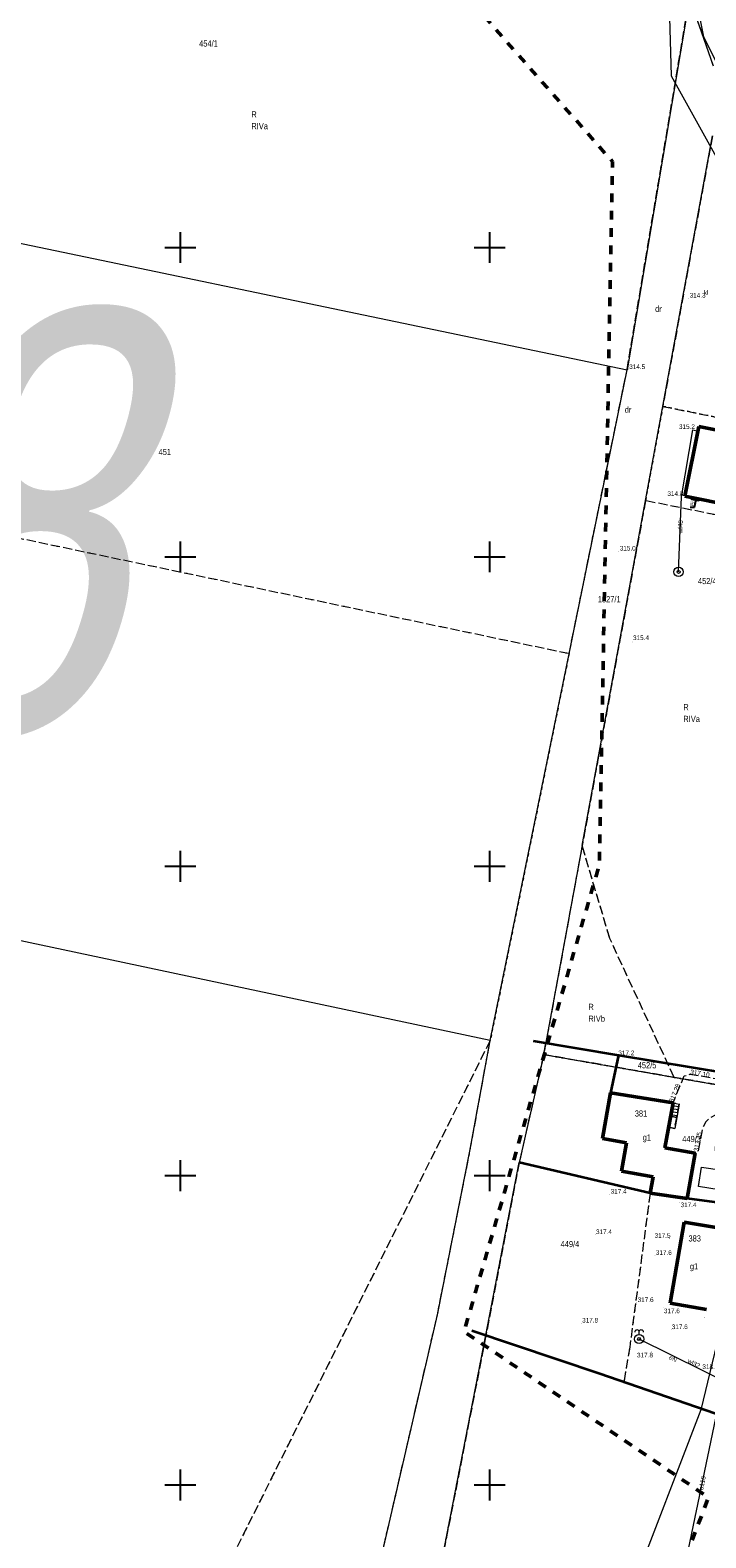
# Model space of a CAD drawing. Header units: metres. Extents: x 7523615 to 7533948, y 5492686 to 5502120.
# Tile 187 of 256: x 7531176 to 7531285, y 5496791 to 5497035. Entities that reach past the tile are written whole.
import ezdxf
from ezdxf.enums import TextEntityAlignment as Align

# ---------------------------------------------------------------- set-up
doc = ezdxf.new("R2010")
doc.units = ezdxf.units.M
for name, pattern in [('1.4_1.4', [2.8, 1.4, -1.4]), ('1.5_0.5', [2, 1.5, -0.5]), ('219-500', [0]), ('egkk-500', [2, 1.5, -0.5]), ('egug-500', [1, 0.5, -0.5])]:
    doc.linetypes.add(name, pattern=pattern)
doc.layers.get('0').update_dxf_attribs({"color": 2, "lineweight": 5})
doc.styles.get("Standard").update_dxf_attribs({"font": 'Working1250', "width": 0.75})
doc.linetypes.add('902-500', pattern='A,3.75,0,[1,ksztalty.shx,S=0.5,R=0,X=0,Y=0],3.75', length=7.5)

# ---------------------------------------------------------------- blocks, each defined once
blk = doc.blocks.new('203')
at = {"linetype": 'Continuous', "lineweight": 0}
h = blk.add_hatch(color=0, dxfattribs=at)
edge = h.paths.add_edge_path()
edge.add_arc((0, 0), 0.045, 0, 360)
blk = doc.blocks.new('PW01')
at = {"linetype": 'Continuous', "lineweight": 13}
h = blk.add_hatch(color=0, dxfattribs=at)
edge = h.paths.add_edge_path()
edge.add_arc((0, 0), 0.045, 0, 360)
blk = doc.blocks.new('US13')
at = {"color": 0, "linetype": 'Continuous', "lineweight": 13}
for radius in [0.75, 0.25]:
    blk.add_circle((0, 0), radius, dxfattribs=at)
blk = doc.blocks.new('US14')
at = {"color": 0, "linetype": 'Continuous', "lineweight": 13}
blk.add_line((0, 0.75), (0, 1.25), dxfattribs=at)
for radius in [0.75, 0.25]:
    blk.add_circle((0, 0), radius, dxfattribs=at)
for centre, start, end in [((-0.338, 1.089), 25.501, 180), ((0.339, 1.089), 360, 154.598)]:
    blk.add_arc(centre, 0.375, start, end, dxfattribs=at)
blk = doc.blocks.new('RAMKA500K')
at = {"color": 0}
for p, q in [((0, 247.5), (0, 250)), ((0, 250), (2.5, 250)), ((47.5, 250), (52.5, 250)), ((50, 247.5), (50, 250)), ((397.5, 250), (400, 250)), ((400, 247.5), (400, 250)), ((0, 197.5), (0, 202.5)), ((50, 197.5), (50, 202.5)), ((400, 197.5), (400, 202.5)), ((0, 200), (2.5, 200)), ((47.5, 200), (52.5, 200)), ((397.5, 200), (400, 200)), ((0, 147.5), (0, 152.5)), ((50, 147.5), (50, 152.5)), ((400, 147.5), (400, 152.5)), ((0, 150), (2.5, 150)), ((47.5, 150), (52.5, 150)), ((397.5, 150), (400, 150)), ((0, 97.5), (0, 102.5)), ((50, 97.5), (50, 102.5)), ((400, 97.5), (400, 102.5)), ((0, 100), (2.5, 100)), ((47.5, 100), (52.5, 100)), ((397.5, 100), (400, 100)), ((0, 47.5), (0, 52.5)), ((50, 47.5), (50, 52.5)), ((400, 47.5), (400, 52.5)), ((0, 50), (2.5, 50)), ((47.5, 50), (52.5, 50)), ((397.5, 50), (400, 50)), ((0, 0), (0, 2.5)), ((50, 0), (50, 2.5)), ((400, 0), (400, 2.5)), ((0, 0), (2.5, 0)), ((47.5, 0), (52.5, 0)), ((397.5, 0), (400, 0))]:
    blk.add_line(p, q, dxfattribs=at)

msp = doc.modelspace()

# ---------------------------------------------------------------- linework, layer by layer
at = {"layer": '217-kontur klasyfikacyjny', "color": 7, "linetype": 'egkk-500', "lineweight": 18, "flags": 128}
for points in [[(7531272.21, 5496980.25), (7531282.31, 5497040.35)], [(7531286.01, 5497018.03), (7531277.99, 5496974.32)], [(7531262.85, 5496934.39), (7531272.21, 5496980.25)], [(7531277.99, 5496974.32), (7531288.28, 5496972.23)], [(7531136, 5496960.99), (7531262.85, 5496934.39)], [(7531275.19, 5496959.08), (7531264.95, 5496903.34)], [(7531300.3, 5496953.99), (7531275.19, 5496959.08)], [(7531264.95, 5496903.34), (7531259.1, 5496871.53)], [(7531269.41, 5496888.34), (7531264.95, 5496903.34)], [(7531279.83, 5496865.88), (7531269.41, 5496888.34)], [(7531250.08, 5496871.82), (7531207.69, 5496787.03)], [(7531246.81, 5496853.95), (7531250.08, 5496871.82)], [(7531259.1, 5496871.53), (7531258.73, 5496869.56)], [(7531258.73, 5496869.56), (7531254.78, 5496852.14)], [(7531279.83, 5496865.88), (7531258.73, 5496869.56)], [(7531286.82, 5496864.66), (7531279.83, 5496865.88)], [(7531241.55, 5496827.51), (7531246.81, 5496853.95)], [(7531254.78, 5496852.14), (7531249.39, 5496824.2)], [(7531254.78, 5496852.14), (7531275.94, 5496847.15)], [(7531275.94, 5496847.15), (7531272.64, 5496822.27)], [(7531227.92, 5496768.66), (7531241.55, 5496827.51)], [(7531249.39, 5496824.2), (7531237.95, 5496765.6)], [(7531272.64, 5496822.27), (7531271.7, 5496816.67)], [(7531271.7, 5496816.67), (7531290.06, 5496810.31)]]:
    msp.add_lwpolyline(points, dxfattribs=at)
at = {"layer": '218-kontur użytku gruntowego', "color": 7, "linetype": 'egug-500', "lineweight": 18, "flags": 128}
for points in [[(7531272.21, 5496980.25), (7531282.31, 5497040.35)], [(7531282.31, 5497040.35), (7531286.13, 5497029.35)], [(7531286.01, 5497018.03), (7531277.99, 5496974.32)], [(7531262.85, 5496934.39), (7531272.21, 5496980.25)], [(7531277.99, 5496974.32), (7531275.19, 5496959.08)], [(7531288.28, 5496972.23), (7531277.99, 5496974.32)], [(7531136, 5496960.99), (7531262.85, 5496934.39)], [(7531275.19, 5496959.08), (7531264.95, 5496903.34)], [(7531300.3, 5496953.99), (7531275.19, 5496959.08)], [(7531262.85, 5496934.39), (7531254.27, 5496892.34)], [(7531264.95, 5496903.34), (7531259.1, 5496871.53)], [(7531269.41, 5496888.34), (7531264.95, 5496903.34)], [(7531254.27, 5496892.34), (7531250.08, 5496871.82)], [(7531279.83, 5496865.88), (7531269.41, 5496888.34)], [(7531250.08, 5496871.82), (7531207.69, 5496787.03)], [(7531246.81, 5496853.95), (7531250.08, 5496871.82)], [(7531259.1, 5496871.53), (7531258.73, 5496869.56)], [(7531258.73, 5496869.56), (7531254.78, 5496852.14)], [(7531258.73, 5496869.56), (7531279.83, 5496865.88)], [(7531279.83, 5496865.88), (7531286.82, 5496864.66)], [(7531241.55, 5496827.51), (7531246.81, 5496853.95)], [(7531249.39, 5496824.2), (7531254.78, 5496852.14)], [(7531254.78, 5496852.14), (7531275.94, 5496847.15)], [(7531275.94, 5496847.15), (7531272.64, 5496822.27)], [(7531227.92, 5496768.66), (7531241.55, 5496827.51)], [(7531237.95, 5496765.6), (7531249.39, 5496824.2)], [(7531272.64, 5496822.27), (7531271.7, 5496816.67)], [(7531271.7, 5496816.67), (7531290.06, 5496810.31)]]:
    msp.add_lwpolyline(points, dxfattribs=at)
at = {"layer": '219-działka ewidencyjna', "color": 3, "linetype": '219-500', "lineweight": 18, "flags": 128}
for points in [[(7531282.31, 5497040.35), (7531272.21, 5496980.25)], [(7531282.31, 5497040.35), (7531286.13, 5497029.35)], [(7531264.95, 5496903.34), (7531286.01, 5497018.03)], [(7531138.34, 5497008.13), (7531272.21, 5496980.25)], [(7531250.08, 5496871.82), (7531272.21, 5496980.25)], [(7531264.95, 5496903.34), (7531259.1, 5496871.53)], [(7531250.08, 5496871.82), (7531131.98, 5496896.91)], [(7531246.81, 5496853.95), (7531250.08, 5496871.82)], [(7531258.73, 5496869.56), (7531259.1, 5496871.53)], [(7531259.1, 5496871.53), (7531310.8, 5496862.84)], [(7531258.73, 5496869.56), (7531254.78, 5496852.14)], [(7531258.73, 5496869.56), (7531286.82, 5496864.66)], [(7531241.55, 5496827.51), (7531246.81, 5496853.95)], [(7531249.39, 5496824.2), (7531254.78, 5496852.14)], [(7531254.78, 5496852.14), (7531275.94, 5496847.15)], [(7531275.94, 5496847.15), (7531281.92, 5496846.32)], [(7531281.92, 5496846.32), (7531291.55, 5496844.98)], [(7531227.92, 5496768.66), (7531241.55, 5496827.51)], [(7531237.95, 5496765.6), (7531249.39, 5496824.2)], [(7531249.39, 5496824.2), (7531267.81, 5496818.02)], [(7531267.81, 5496818.02), (7531309.97, 5496803.41)]]:
    msp.add_lwpolyline(points, dxfattribs=at)
at = {"layer": '312-budynek ewidencyjny', "color": 7, "linetype": 'CONTINUOUS', "lineweight": 50, "flags": 128}
for points in [[(7531281.56, 5496959.83), (7531283.84, 5496971.09)], [(7531283.84, 5496971.09), (7531291.58, 5496969.52)], [(7531289.3, 5496958.26), (7531281.56, 5496959.83)], [(7531268.24, 5496855.98), (7531269.56, 5496863.35)], [(7531269.56, 5496863.35), (7531279.64, 5496861.75)], [(7531279.64, 5496861.75), (7531278.34, 5496854.51)], [(7531272.13, 5496855.28), (7531268.24, 5496855.98)], [(7531271.31, 5496850.72), (7531272.13, 5496855.28)], [(7531278.34, 5496854.51), (7531283.23, 5496853.63)], [(7531283.23, 5496853.63), (7531281.92, 5496846.32)], [(7531276.42, 5496849.8), (7531271.31, 5496850.72)], [(7531275.94, 5496847.15), (7531276.42, 5496849.8)], [(7531281.92, 5496846.32), (7531275.94, 5496847.15)], [(7531279.2, 5496829.36), (7531281.42, 5496842.47)], [(7531281.42, 5496842.47), (7531287.29, 5496841.48)], [(7531285.07, 5496828.37), (7531279.2, 5496829.36)]]:
    msp.add_lwpolyline(points, dxfattribs=at)
at = {"layer": '352-schody', "color": 7, "linetype": 'CONTINUOUS', "lineweight": 18, "flags": 128}
for points in [[(7531279.64, 5496861.75), (7531280.63, 5496861.57), (7531280.24, 5496859.4), (7531279.25, 5496859.58)], [(7531279.64, 5496861.75), (7531280.63, 5496861.57), (7531280.24, 5496859.4), (7531279.25, 5496859.58)], [(7531279.25, 5496859.58), (7531280.24, 5496859.4), (7531279.92, 5496857.63), (7531278.93, 5496857.81)], [(7531279.25, 5496859.58), (7531280.24, 5496859.4), (7531279.92, 5496857.63), (7531278.93, 5496857.81)]]:
    msp.add_lwpolyline(points, close=True, dxfattribs=at)
for points in [[(7531280.37, 5496860.14), (7531279.38, 5496860.32)], [(7531280.46, 5496860.63), (7531279.47, 5496860.81)], [(7531280.55, 5496861.12), (7531279.56, 5496861.3)], [(7531280.28, 5496859.65), (7531279.29, 5496859.82)]]:
    msp.add_lwpolyline(points, dxfattribs=at)
at = {"layer": 'inna budowla', "color": 7, "linetype": 'CONTINUOUS', "lineweight": 18, "flags": 128}
for points in [[(7531282.69, 5496959.6), (7531283.83, 5496959.37), (7531283.75, 5496958.99), (7531282.61, 5496959.22)], [(7531284.25, 5496851.39), (7531287.61, 5496850.86), (7531287.11, 5496847.72), (7531283.75, 5496848.25)]]:
    msp.add_lwpolyline(points, close=True, dxfattribs=at)
at = {"layer": 'inna budowla-Atr17', "color": 7, "flags": 128}
msp.add_lwpolyline([(7531283.31, 5496959.22), (7531283.08, 5496957.96), (7531282.44, 5496957.96)], dxfattribs=at)
at = {"layer": 'jezdnia', "color": 7, "linetype": '1.5_0.5', "lineweight": 18, "flags": 128}
msp.add_lwpolyline([(7531311.58, 5496861.56), (7531311.51, 5496856.45), (7531306.72, 5496858.33), (7531306.28, 5496858.67), (7531302.16, 5496858.98), (7531300.77, 5496859.09), (7531297.73, 5496859.34), (7531289.63, 5496859.95), (7531287.58, 5496859.99), (7531286.59, 5496859.83), (7531285.66, 5496859.36), (7531284.95, 5496858.71), (7531284.44, 5496857.8), (7531283.69, 5496853.86), (7531283.23, 5496853.63), (7531278.34, 5496854.51), (7531278.93, 5496857.81), (7531279.92, 5496857.63), (7531280.24, 5496859.4), (7531280.63, 5496861.57), (7531279.64, 5496861.75), (7531281.46, 5496866.1), (7531282.38, 5496866.42), (7531289.02, 5496865.26)], close=True, dxfattribs=at)
at = {"layer": 'ogrodzenie trwałe', "color": 7, "linetype": '902-500', "lineweight": 35, "flags": 128}
for points in [[(7531257.03, 5496871.78), (7531270.8, 5496869.46), (7531269.56, 5496863.35)], [(7531270.8, 5496869.46), (7531311.94, 5496862.68)], [(7531275.94, 5496847.15), (7531254.78, 5496852.14)], [(7531311.28, 5496831.52), (7531311.66, 5496841.94), (7531291.55, 5496844.98), (7531281.92, 5496846.32)], [(7531247.14, 5496824.96), (7531267.81, 5496818.02), (7531309.85, 5496803.52), (7531310.58, 5496808.02), (7531311.07, 5496825.93)]]:
    msp.add_lwpolyline(points, dxfattribs=at)
at = {"layer": 'przewód elektroenergetyczny podziemny', "color": 7, "linetype": 'CONTINUOUS', "lineweight": 18, "flags": 128}
msp.add_lwpolyline([(7531300.1, 5496815.82), (7531300, 5496814.82), (7531289.72, 5496815.85), (7531274.16, 5496823.59)], dxfattribs=at)
at = {"layer": 'przewód gazowy', "color": 7, "linetype": 'CONTINUOUS', "lineweight": 18, "flags": 128}
for points in [[(7531279.9, 5497060.72), (7531278.58, 5497054.17), (7531279.35, 5497027.73), (7531290.13, 5497008.36), (7531299.23, 5496996.7)], [(7531299.23, 5496996.7), (7531300.58, 5496991.09), (7531296.89, 5496964.04), (7531294.42, 5496944.17), (7531290.2, 5496917.11), (7531290.01, 5496903.84), (7531287.51, 5496885.28), (7531287.3, 5496864.12), (7531286.48, 5496854.43), (7531286.84, 5496847.79), (7531289.83, 5496842.28), (7531288.9, 5496831.82), (7531284.16, 5496812.16), (7531272.87, 5496782.85), (7531267.99, 5496767.95), (7531254.22, 5496718.5)]]:
    msp.add_lwpolyline(points, dxfattribs=at)
at = {"layer": 'przewód wodociągowy', "color": 7, "linetype": 'CONTINUOUS', "lineweight": 18, "flags": 128}
for points in [[(7531280.54, 5496947.57), (7531281.02, 5496959.71), (7531282.85, 5496970.51), (7531283.69, 5496970.34)], [(7531246.29, 5496678.83), (7531251.96, 5496692.76), (7531261.19, 5496714.26), (7531275.7, 5496749.1), (7531281.59, 5496787.03), (7531287.11, 5496813.4), (7531292.82, 5496870.11), (7531293.85, 5496869.86), (7531304.7, 5496867.89), (7531339.78, 5496861.81), (7531340.1, 5496861.68)], [(7531300.08, 5496815.82), (7531299.96, 5496814.87), (7531289.74, 5496815.88), (7531274.16, 5496823.59)]]:
    msp.add_lwpolyline(points, dxfattribs=at)
at = {"layer": 'rów przydrożny (poligon)', "color": 7, "linetype": 'CONTINUOUS', "lineweight": 18, "flags": 128}
msp.add_lwpolyline([(7531280.96, 5497052.58), (7531284.91, 5497052.76), (7531288.2, 5497035.6), (7531294.1, 5497022.28), (7531298.59, 5497011.57), (7531305.04, 5496999.78), (7531304.1, 5496999.22), (7531297.5, 5497011.13), (7531291.16, 5497020.89), (7531284.61, 5497034.06)], close=True, dxfattribs=at)
at = {"layer": 'Zakres', "color": 5, "linetype": '1.4_1.4', "lineweight": 50, "flags": 128}
msp.add_lwpolyline([(7531743.27, 5499246.67), (7531674.19, 5499075.04), (7531617.16, 5499130.01), (7531497.22, 5499019.6), (7531360.69, 5498909.88), (7531137.38, 5498723.26), (7530837.96, 5498471.05), (7530827.29, 5498468.56), (7530555.83, 5498209.93), (7530490.21, 5498246.48), (7530415.42, 5498175.93), (7530370.97, 5498140.65), (7530313.12, 5498105.37), (7530175.54, 5498113.13), (7530201.64, 5498273.29), (7530135.32, 5498299.4), (7530095.81, 5498250.01), (7529934.94, 5498278.94), (7529886.55, 5498254.6), (7529886.96, 5498227.43), (7529861.56, 5498166.05), (7529795.24, 5498157.58), (7529752.2, 5498064.45), (7529512.79, 5498134.24), (7529497.7, 5498245.62), (7529418.48, 5498260.59), (7529163.77, 5498290.23), (7529123.55, 5498137.12), (7529361.33, 5498088.44), (7529468.57, 5498017.18), (7529499.62, 5497998.73), (7529568.05, 5497998.13), (7529612.5, 5497967.79), (7529759.26, 5497962.85), (7529731.04, 5497742.01), (7529837.62, 5497773.43), (7529926.26, 5498000.98), (7530249.5, 5497965.97), (7530399.55, 5498036.46), (7530504.33, 5498041.17), (7530550.19, 5498000.25), (7530485.28, 5497939.57), (7530567.12, 5497896.53), (7530578.58, 5497865.95), (7530414.96, 5497723.67), (7530456.35, 5497670.63), (7530620.04, 5497828.68), (7530672.25, 5497834.44), (7530708.23, 5497874.66), (7530802.89, 5497949.74), (7531291.02, 5497844.85), (7531633.86, 5497783.35), (7531723.76, 5497752.95), (7531716.74, 5497689.82), (7531638.86, 5497701.8), (7531607.99, 5497651.88), (7531593.17, 5497646.23), (7531554.37, 5497551.69), (7531542.2, 5497533.11), (7531433.37, 5497444.09), (7531365.28, 5497382.71), (7531307.01, 5497340.61), (7531265.62, 5497313.74), (7531154.14, 5497225.54), (7531069.47, 5497140.17), (7531095.58, 5497066.79), (7531227.52, 5497061.86), (7531269.85, 5497013.88), (7531267.74, 5496900.28), (7531245.86, 5496824.79), (7531285.37, 5496797.98), (7531257.86, 5496726.01), (7531235.28, 5496726.72), (7531225.4, 5496699.91), (7531197.11, 5496699.88), (7531185.19, 5496624.41), (7531253.8, 5496571.67), (7531243.22, 5496477.48), (7531256.45, 5496456.49), (7531351.7, 5496436.03), (7531399.67, 5496549.62), (7531437.77, 5496640.64), (7531396.85, 5496663.92), (7531455.59, 5496799.21), (7531464.06, 5496818.26), (7531468.64, 5496848.96), (7531480.28, 5496877.18), (7531555.07, 5497002.95), (7531557.66, 5497022.17), (7531504.63, 5497031.87), (7531386.27, 5497072.44), (7531447.65, 5497179.68), (7531472.88, 5497186.56), (7531542.73, 5497165.75), (7531534.96, 5497117.77), (7531587.88, 5497105.78), (7531625.63, 5497206.32), (7531717.2, 5497165.38), (7531739.28, 5497219.08), (7531634.8, 5497264.88), (7531650.32, 5497306.51), (7531689.66, 5497342.67), (7531724.67, 5497377.51), (7531750.16, 5497383.41), (7531790.73, 5497415.16), (7531807.49, 5497435.8), (7531857.05, 5497525.94), (7531880.16, 5497531.76), (7531912.79, 5497579.21), (7531951.42, 5497582.56), (7531983.17, 5497634.77), (7532010.16, 5497686.45), (7532022.45, 5497715.67), (7532045.96, 5497826.68), (7532028.32, 5497890.18), (7532058.84, 5497978.73), (7532130.81, 5498096.73), (7532169.26, 5498228.67), (7532173.67, 5498272.59), (7532173.45, 5498329.02), (7532174.2, 5498362.37), (7532178.84, 5498457.8), (7532136.75, 5498585.56), (7532124.81, 5498799.34), (7532152.62, 5498813.57), (7532125.69, 5499032.47), (7532124.99, 5499095.27), (7532200.95, 5499066.75), (7532264.33, 5499123.02), (7532116.22, 5499183.81), (7531993.34, 5499227.79), (7531913.61, 5499254.72), (7531816.6, 5499290.94), (7531739.75, 5499297.76), (7531571.83, 5499328.1), (7531549.25, 5499297.76), (7531536.55, 5499281.53), (7531425.08, 5499226.5), (7531439.19, 5499201.8), (7531552.78, 5499254.72), (7531607.81, 5499273.77), (7531677.13, 5499271.21)], close=True, dxfattribs=at)

# ---------------------------------------------------------------- block references
at = {"layer": '203-punkt graniczny', "color": 3, "linetype": 'CONTINUOUS', "lineweight": 18}
for p in [(7531272.21, 5496980.25), (7531264.95, 5496903.34), (7531250.08, 5496871.82), (7531259.1, 5496871.53), (7531258.73, 5496869.56), (7531246.81, 5496853.95), (7531254.78, 5496852.14), (7531275.94, 5496847.15), (7531281.92, 5496846.32), (7531241.55, 5496827.51), (7531249.39, 5496824.2), (7531267.81, 5496818.02)]:
    msp.add_blockref('203', p, dxfattribs=at)
at = {"layer": 'pikieta naturalna', "color": 7, "linetype": 'CONTINUOUS', "lineweight": 13}
for p in [(7531282.18, 5496991.78), (7531272.38, 5496980.25), (7531282.85, 5496970.51), (7531281.02, 5496959.71), (7531270.89, 5496950.85), (7531273.03, 5496936.24), (7531270.8, 5496869.46), (7531269.41, 5496846.99), (7531280.71, 5496845.7), (7531267.05, 5496840.46), (7531279.05, 5496839.81), (7531276.73, 5496837.04), (7531273.74, 5496829.47), (7531278.11, 5496828.74), (7531264.83, 5496826.14), (7531284.7, 5496827.1), (7531279.37, 5496825.14), (7531276.2, 5496821.51), (7531284.29, 5496818.59)]:
    msp.add_blockref('PW01', p, dxfattribs=at)
at = {"layer": 'pikieta sztuczna', "color": 7, "linetype": 'CONTINUOUS', "lineweight": 13}
for p in [(7531282.38, 5496866.42), (7531279.72, 5496861.94), (7531283.69, 5496853.86)]:
    msp.add_blockref('PW01', p, dxfattribs=at)
at = {"layer": 'studnia głębinowa', "color": 7, "linetype": 'CONTINUOUS', "lineweight": 18}
msp.add_blockref('US14', (7531274.16, 5496823.59), dxfattribs=at)
at = {"layer": 'studnia zwykła', "color": 7, "linetype": 'CONTINUOUS', "lineweight": 18}
msp.add_blockref('US13', (7531280.54, 5496947.57), dxfattribs=at)
at = {"layer": 'Wstawianie ramki sekcyjnej z opisem', "color": 7, "linetype": 'CONTINUOUS', "lineweight": 13}
for p in [(7530800, 5497000), (7531200, 5497000), (7530800, 5496750), (7531200, 5496750)]:
    msp.add_blockref('RAMKA500K', p, dxfattribs=at)

# ---------------------------------------------------------------- texts
at = {"layer": '209-oznaczenie konturu klasyfikacyjnego', "color": 7, "linetype": 'CONTINUOUS', "lineweight": 18, "width": 0.79}
for s, p in [('RIVa', (7531211.47, 5497020.12)), ('RIVa', (7531281.31, 5496924.31)), ('RIVb', (7531265.96, 5496875.87))]:
    msp.add_text(s, height=1, dxfattribs=at).set_placement(p, align=Align.TOP_LEFT)
at = {"layer": '210-oznaczenie konturu użytku gruntowego', "color": 7, "linetype": 'CONTINUOUS', "lineweight": 18, "width": 0.79}
for s, p in [('R', (7531211.47, 5497021.02)), ('dr', (7531276.75, 5496989.58)), ('dr', (7531271.85, 5496973.29)), ('R', (7531281.31, 5496925.21)), ('R', (7531265.96, 5496876.77))]:
    msp.add_text(s, height=1, dxfattribs=at).set_placement(p)
at = {"layer": '211-numer działki ewidencyjnej', "color": 3, "linetype": 'CONTINUOUS', "lineweight": 18, "width": 0.79}
for s, p in [('454/1', (7531203.03, 5497032.47)), ('451', (7531196.47, 5496966.45)), ('1827/1', (7531267.48, 5496942.65))]:
    msp.add_text(s, height=1, dxfattribs=at).set_placement(p)
for s, p in [('452/4', (7531283.67, 5496946.59)), ('452/5', (7531273.94, 5496868.34)), ('449/3', (7531281.14, 5496856.42)), ('449/4', (7531261.47, 5496839.44))]:
    msp.add_text(s, height=1, dxfattribs=at).set_placement(p, align=Align.TOP_LEFT)
at = {"layer": '312-oznaczenie budynku ewidencyjnego', "color": 7, "linetype": 'CONTINUOUS', "lineweight": 18, "width": 0.79}
for s, p in [('381', (7531273.46, 5496859.54)), ('383', (7531282.14, 5496839.35))]:
    msp.add_text(s, height=1, dxfattribs=at).set_placement(p)
at = {"layer": '312-oznaczenie budynku ewidencyjnego-Atr117', "color": 7, "width": 0.9}
for p in [(7531275.41, 5496856.17), (7531283.04, 5496835.34)]:
    msp.add_text('g1', height=1, dxfattribs=at).set_placement(p, align=Align.MIDDLE_CENTER)
at = {"layer": '995-Tekst dodatkowy duży', "color": 6, "linetype": 'CONTINUOUS', "lineweight": 35, "oblique": 15, "width": 0.79}
msp.add_text('28', height=68.359, dxfattribs=at).set_placement((7531108.47, 5496921.46))
at = {"layer": 'inna budowla-Atr17', "color": 7, "width": 0.9}
msp.add_text('ib', height=0.75, dxfattribs=at).set_placement((7531282.44, 5496957.97), align=Align.BOTTOM_LEFT)
at = {"layer": 'osadnik  szambo-Atr17', "color": 7, "width": 0.9}
msp.add_text('kl', height=0.75, dxfattribs=at).set_placement((7531284.63, 5496992.35))
at = {"layer": 'pikieta naturalna-Atr2', "color": 7, "width": 0.9}
for s, p in [('314.3', (7531282.33, 5496991.9)), ('314.5', (7531272.56, 5496980.36)), ('315.2', (7531280.6, 5496970.67)), ('314.8', (7531278.73, 5496959.85)), ('315.0', (7531271.03, 5496951.02)), ('315.4', (7531273.18, 5496936.55)), ('317.2', (7531270.8, 5496869.46)), ('317.4', (7531269.56, 5496847.08)), ('317.4', (7531280.86, 5496844.9)), ('317.4', (7531267.19, 5496840.55)), ('317.5', (7531276.66, 5496839.94)), ('317.6', (7531276.86, 5496837.18)), ('317.6', (7531273.92, 5496829.57)), ('317.8', (7531264.95, 5496826.25)), ('317.6', (7531278.16, 5496827.76)), ('317.6', (7531279.44, 5496825.19)), ('317.8', (7531273.82, 5496820.62)), ('318.0', (7531284.39, 5496818.74))]:
    msp.add_text(s, height=0.75, dxfattribs=at).set_placement(p)
at = {"layer": 'pikieta sztuczna-Atr2', "color": 7, "width": 0.9}
for s, rotation, p in [('317.10', 350.09, (7531282.38, 5496866.42)), ('317.28', 67.296, (7531279.64, 5496861.75)), ('317.25', 79.222, (7531283.69, 5496853.86))]:
    msp.add_text(s, height=0.75, rotation=rotation, dxfattribs=at).set_placement(p)
at = {"layer": 'przewód elektroenergetyczny podziemny-Atr1', "color": 7, "width": 0.9}
msp.add_text('eN', height=0.75, rotation=333.553, dxfattribs=at).set_placement((7531279.24, 5496821.06), align=Align.TOP_LEFT)
at = {"layer": 'przewód wodociągowy-Atr1', "color": 7, "width": 0.9}
msp.add_text('wl40', height=0.75, rotation=87.735, dxfattribs=at).set_placement((7531280.79, 5496953.81), align=Align.MIDDLE_LEFT)
msp.add_text('wl32', height=0.75, rotation=333.671, dxfattribs=at).set_placement((7531281.88, 5496819.77))
msp.add_text('wo110', height=0.75, rotation=78.177, dxfattribs=at).set_placement((7531284.29, 5496799.95), align=Align.MIDDLE_CENTER)

doc.saveas('drawing.dxf')
